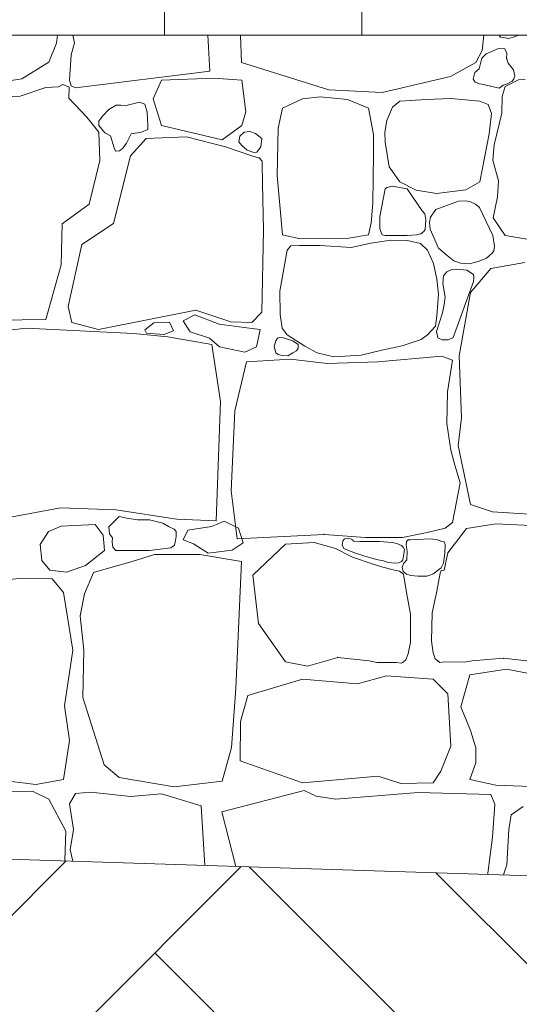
# Model space of a CAD drawing. Header units: millimetres. Extents: x 16408 to 141596, y -21057 to 26364.
# Tile 123 of 138: x 82594 to 83103, y -5567 to -4564. Entities that reach past the tile are written whole.
import ezdxf

# ---------------------------------------------------------------- set-up
doc = ezdxf.new("R2010")
doc.units = ezdxf.units.MM
doc.header["$MEASUREMENT"] = 0
doc.linetypes.add('Wipeout_Contour', pattern=[1000, 0, -1000])
doc.layers.add('0_Nr_pióra__1', color=7, linetype='Continuous', lineweight=13)
doc.layers.add('0_Nr_pióra__101', color=7, linetype='Continuous', lineweight=5, true_color=0xb2b2b2)
doc.layers.add('_elementy3d_Nr_pióra__101', color=7, linetype='Continuous', lineweight=5, true_color=0xb2b2b2)
doc.layers.add('_elementy3d', color=7, linetype='Continuous')

# ---------------------------------------------------------------- blocks, each defined once
blk = doc.blocks.new('*X4')
at = {"layer": '_elementy3d_Nr_pióra__101', "color": 253, "linetype": 'Continuous', "lineweight": 5, "true_color": 0xb2b2b2}
for p, q in [((82631.8, -4588), (82632.8, -4580)), ((82648.3, -4580), (82650, -4587.7)), ((82787.8, -4616.5), (82785.6, -4580)), ((82820, -4607.6), (82818.9, -4580)), ((83066.9, -4580), (83065.2, -4595.4)), ((83082.4, -4580), (83083.8, -4581.8)), ((83083.8, -4581.8), (83086.6, -4582.4)), ((83086.6, -4582.4), (83092.2, -4583.4)), ((83092.2, -4583.4), (83096.7, -4582.1)), ((83096.7, -4582.1), (83102.6, -4580)), ((82623.9, -4607.3), (82631.8, -4588)), ((82650, -4587.7), (82646.5, -4600.1)), ((83081.7, -4593.6), (83076.4, -4595.8)), ((83088.2, -4593.7), (83081.7, -4593.6)), ((83090.3, -4598.6), (83088.2, -4593.7)), ((82646.5, -4600.1), (82645.5, -4615.2)), ((83065.2, -4595.4), (83058.5, -4607.8)), ((83064.7, -4603.4), (83062.2, -4614.2)), ((83069.3, -4599), (83064.7, -4603.4)), ((83076.4, -4595.8), (83069.3, -4599)), ((83090, -4603.4), (83090.3, -4598.6)), ((83091.7, -4608.3), (83090, -4603.4)), ((82596.2, -4624.4), (82623.9, -4607.3)), ((82645.5, -4615.2), (82644.9, -4625.8)), ((82908.9, -4635.5), (82820, -4607.6)), ((83058.5, -4607.8), (83033, -4621.9)), ((83062.2, -4614.2), (83057.5, -4618)), ((83096.9, -4615.2), (83091.7, -4608.3)), ((83098.4, -4621.5), (83096.9, -4615.2)), ((82540.7, -4633.1), (82596.2, -4624.4)), ((82650.9, -4633.6), (82787.8, -4616.5)), ((82792, -4623.8), (82738.6, -4625.8)), ((82820.3, -4625.8), (82792, -4623.8)), ((83033, -4621.9), (82963.2, -4638.2)), ((83057.5, -4618), (83056.1, -4624.7)), ((83056.1, -4624.7), (83058, -4627.8)), ((83102.1, -4625.5), (83088.5, -4632.3)), ((83095.5, -4626.9), (83097.3, -4624.3)), ((83097.3, -4624.3), (83098.4, -4621.5)), ((83109, -4625.1), (83102.1, -4625.5)), ((82620.7, -4633.3), (82594.7, -4642.2)), ((82633.8, -4632.5), (82620.7, -4633.3)), ((82638.2, -4630.2), (82633.8, -4632.5)), ((82644.6, -4632.9), (82638.2, -4630.2)), ((82644.2, -4644), (82644.6, -4632.9)), ((82644.9, -4625.8), (82646.6, -4631.4)), ((82646.6, -4631.4), (82650.9, -4633.6)), ((82738.6, -4625.8), (82730, -4644.8)), ((82824.4, -4658), (82820.3, -4625.8)), ((82963.2, -4638.2), (82908.9, -4635.5)), ((83058, -4627.8), (83059.3, -4628.2)), ((83059.3, -4628.2), (83062, -4629.6)), ((83062, -4629.6), (83064.7, -4629.9)), ((83064.7, -4629.9), (83082.5, -4633.8)), ((83082.5, -4633.8), (83086.4, -4630.9)), ((83088.5, -4632.3), (83085.6, -4642.3)), ((83086.4, -4630.9), (83090, -4629.9)), ((83090, -4629.9), (83095.5, -4626.9)), ((82594.7, -4642.2), (82542.4, -4644)), ((82662.6, -4663.5), (82644.2, -4644)), ((82730, -4644.8), (82738.6, -4671.9)), ((82882, -4644.8), (82861.7, -4654.4)), ((82900.2, -4642.7), (82882, -4644.8)), ((82928, -4645.5), (82900.2, -4642.7)), ((82949.4, -4654.4), (82928, -4645.5)), ((83008.1, -4645.5), (82981.2, -4647.2)), ((83033.4, -4644.6), (83008.1, -4645.5)), ((83062.6, -4647.2), (83033.4, -4644.6)), ((83085.6, -4642.3), (83085.3, -4659.4)), ((82692.4, -4651.2), (82685.1, -4655.8)), ((82697, -4651.1), (82692.4, -4651.2)), ((82702.7, -4651.7), (82697, -4651.1)), ((82716.1, -4648.2), (82702.7, -4651.7)), ((82721.7, -4650.1), (82716.1, -4648.2)), ((82723.9, -4658.4), (82721.7, -4650.1)), ((82861.7, -4654.4), (82857.4, -4674.5)), ((82954.6, -4681.1), (82949.4, -4654.4)), ((82973.7, -4653.1), (82968.2, -4666.7)), ((82981.2, -4647.2), (82973.7, -4653.1)), ((83071.3, -4650.5), (83062.6, -4647.2)), ((83074.5, -4659.7), (83071.3, -4650.5)), ((82674.9, -4678.7), (82662.6, -4663.5)), ((82678.4, -4662.5), (82674.9, -4667.7)), ((82685.1, -4655.8), (82678.4, -4662.5)), ((82724.8, -4672), (82723.9, -4658.4)), ((82820.3, -4671.9), (82824.4, -4658)), ((83072.1, -4680.3), (83074.5, -4659.7)), ((83085.3, -4659.4), (83077.2, -4691.5)), ((82674.9, -4667.7), (82674.9, -4671.9)), ((82674.9, -4671.9), (82680.8, -4679.5)), ((82724.6, -4676.1), (82724.8, -4672)), ((82738.6, -4671.9), (82800.5, -4686.5)), ((82800.5, -4686.5), (82820.3, -4671.9)), ((82857.4, -4674.5), (82856.4, -4723)), ((82968.2, -4666.7), (82966.1, -4678.8)), ((82675.9, -4707.6), (82674.9, -4678.7)), ((82680.8, -4679.5), (82686.8, -4682.5)), ((82686.8, -4682.5), (82690.5, -4694.8)), ((82702.8, -4689.9), (82707.7, -4680.5)), ((82723, -4685.1), (82707.1, -4702.9)), ((82707.7, -4680.5), (82718.3, -4678.7)), ((82718.3, -4678.7), (82724.6, -4676.1)), ((82764.1, -4683.6), (82723, -4685.1)), ((82803.7, -4693.8), (82764.1, -4683.6)), ((82817.2, -4688.6), (82818.2, -4682.8)), ((82818.2, -4682.8), (82822.6, -4678.7)), ((82822.6, -4678.7), (82828.6, -4678)), ((82828.6, -4678), (82834.2, -4680)), ((82834.2, -4680), (82840.8, -4685.1)), ((82840.8, -4685.1), (82839.7, -4693.6)), ((82954.4, -4700.9), (82954.6, -4681.1)), ((82966.1, -4678.8), (82966.3, -4689)), ((83062.6, -4729.2), (83072.1, -4680.3)), ((82690.5, -4694.8), (82691.9, -4698)), ((82695.8, -4697.6), (82699.3, -4694.9)), ((82699.3, -4694.9), (82702.8, -4689.9)), ((82830.5, -4702.9), (82803.7, -4693.8)), ((82820.3, -4692.4), (82817.2, -4688.6)), ((82825.8, -4697), (82820.3, -4692.4)), ((82839.7, -4693.6), (82837.1, -4697.3)), ((82966.3, -4689), (82970.4, -4714.1)), ((83077.2, -4691.5), (83076.1, -4707.2)), ((82707.1, -4702.9), (82689.8, -4771.8)), ((82691.9, -4698), (82695.8, -4697.6)), ((82832.5, -4699.4), (82825.8, -4697)), ((82838.5, -4705.2), (82830.5, -4702.9)), ((82835.5, -4699.1), (82832.5, -4699.4)), ((82837.1, -4697.3), (82835.5, -4699.1)), ((82841.1, -4708.2), (82838.5, -4705.2)), ((82953.7, -4751.1), (82954.4, -4700.9)), ((82664.8, -4752), (82675.9, -4707.6)), ((82841.1, -4710.6), (82841.1, -4708.2)), ((82841.4, -4730.9), (82841.1, -4710.6)), ((82970.4, -4714.1), (82981.2, -4729.2)), ((83076.1, -4707.2), (83081.6, -4728.2)), ((82856.4, -4723), (82861.7, -4783.2)), ((82842.4, -4778.7), (82841.4, -4730.9)), ((82968.2, -4735.1), (82966.3, -4736.4)), ((82973.3, -4733.7), (82968.2, -4735.1)), ((82988.9, -4736.4), (82973.3, -4733.7)), ((82981.2, -4729.2), (82998, -4737.8)), ((83048.6, -4737.5), (83062.6, -4729.2)), ((83081.6, -4728.2), (83080.7, -4744.6)), ((82966.3, -4736.4), (82961, -4764.8)), ((82999.5, -4752.4), (82988.9, -4736.4)), ((82998, -4737.8), (83018.5, -4741.1)), ((83018.5, -4741.1), (83048.6, -4737.5)), ((83080.7, -4744.6), (83076.4, -4766.1)), ((82637.3, -4772.3), (82664.8, -4752)), ((82952.2, -4771.2), (82953.7, -4751.1)), ((83004.1, -4758.9), (82999.5, -4752.4)), ((83040.9, -4749), (83017.9, -4757.4)), ((83048.5, -4748.7), (83040.9, -4749)), ((83053.3, -4749.8), (83048.5, -4748.7)), ((83058.4, -4752), (83053.3, -4749.8)), ((83062.5, -4755.4), (83058.4, -4752)), ((83076, -4784), (83062.5, -4755.4)), ((82961, -4764.8), (82960.8, -4776.9)), ((83006.9, -4762), (83004.1, -4758.9)), ((83007.8, -4768), (83006.9, -4762)), ((83012.6, -4765.5), (83011.4, -4770.9)), ((83017.9, -4757.4), (83012.6, -4765.5)), ((82636.3, -4814.1), (82637.3, -4772.3)), ((82689.8, -4771.8), (82657.6, -4793.3)), ((82949.4, -4783.2), (82952.2, -4771.2)), ((83007, -4777.8), (83007.8, -4768)), ((83011.4, -4770.9), (83012.3, -4777.6)), ((83076.4, -4766.1), (83088.5, -4783.9)), ((82840.9, -4862.2), (82842.4, -4778.7)), ((82861.7, -4783.2), (82879.9, -4787.3)), ((82929.5, -4786.9), (82949.4, -4783.2)), ((82960.8, -4776.9), (82962.3, -4781.1)), ((82962.3, -4781.1), (82963.3, -4783.5)), ((82963.3, -4783.5), (82966.3, -4784)), ((82966.3, -4784), (82988.9, -4784)), ((82988.9, -4784), (82998.2, -4783.2)), ((82998.2, -4783.2), (83002.6, -4782.2)), ((83002.6, -4782.2), (83005.8, -4779.8)), ((83005.8, -4779.8), (83007, -4777.8)), ((83012.3, -4777.6), (83020.6, -4796.8)), ((83077.7, -4794.9), (83076, -4784)), ((83088.5, -4783.9), (83192.5, -4801.6)), ((82657.6, -4793.3), (82643.5, -4856.5)), ((82870.2, -4794.7), (82866.4, -4798.9)), ((82879.2, -4794.4), (82870.2, -4794.7)), ((82900, -4794.1), (82879.2, -4794.4)), ((82879.9, -4787.3), (82905.4, -4787)), ((82931.8, -4796.1), (82900, -4794.1)), ((82905.4, -4787), (82929.5, -4786.9)), ((82951.8, -4791.7), (82931.8, -4796.1)), ((82972.2, -4788.9), (82951.8, -4791.7)), ((82989.2, -4789.2), (82972.2, -4788.9)), ((83002.4, -4792.1), (82989.2, -4789.2)), ((83009.6, -4798.9), (83002.4, -4792.1)), ((83077.1, -4799.6), (83077.7, -4794.9)), ((82866.4, -4798.9), (82859.1, -4840.8)), ((83015.4, -4812.6), (83009.6, -4798.9)), ((83020.6, -4796.8), (83029.5, -4804.4)), ((83029.5, -4804.4), (83036.4, -4809.8)), ((83069.4, -4807.2), (83075.4, -4802.2)), ((83075.4, -4802.2), (83077.1, -4799.6)), ((82620.7, -4869.6), (82636.3, -4814.1)), ((83018.8, -4828.6), (83015.4, -4812.6)), ((83036.4, -4809.8), (83043.2, -4812.3)), ((83043.2, -4812.3), (83047.4, -4812.6)), ((83047.4, -4812.6), (83054.6, -4812.1)), ((83054.6, -4812.1), (83062.2, -4810.3)), ((83062.2, -4810.3), (83069.4, -4807.2)), ((83108.6, -4811.4), (83073.9, -4817.8)), ((83025.9, -4825.3), (83025.2, -4833)), ((83029, -4821), (83025.9, -4825.3)), ((83034.3, -4818.8), (83029, -4821)), ((83039, -4818.2), (83034.3, -4818.8)), ((83049.6, -4819.4), (83039, -4818.2)), ((83056.4, -4823.8), (83049.6, -4819.4)), ((83073.9, -4817.8), (83053.3, -4842.1)), ((83056.7, -4826.7), (83056.4, -4823.8)), ((83020.7, -4843.8), (83018.8, -4828.6)), ((83025.2, -4833), (83027.5, -4847)), ((83035.5, -4887.9), (83056.3, -4830.9)), ((83056.3, -4830.9), (83056.7, -4826.7)), ((82859.1, -4840.8), (82859.5, -4864.6)), ((83019.1, -4865.9), (83020.7, -4843.8)), ((83053.3, -4842.1), (83041.7, -4906.5)), ((83026.4, -4854.4), (83024.8, -4863)), ((83027.5, -4847), (83026.4, -4854.4)), ((82643.5, -4856.5), (82647.2, -4872.6)), ((82674.4, -4880), (82773.5, -4860.2)), ((82772.6, -4864.9), (82760.5, -4871.1)), ((82797.3, -4874.4), (82772.6, -4864.9)), ((82773.5, -4860.2), (82809.2, -4872.1)), ((82830.5, -4872.6), (82840.9, -4862.2)), ((82859.5, -4864.6), (82861.5, -4878.5)), ((83017.5, -4876.4), (83019.1, -4865.9)), ((83024.8, -4863), (83018.7, -4881.8)), ((82494.6, -4871.6), (82620.7, -4869.6)), ((82647.2, -4872.6), (82674.4, -4880)), ((82721.7, -4880.2), (82730.8, -4872.9)), ((82730.8, -4872.9), (82746.7, -4872.3)), ((82746.7, -4872.3), (82750.8, -4881.1)), ((82760.5, -4871.1), (82767.6, -4882.3)), ((82822.7, -4877.9), (82797.3, -4874.4)), ((82809.2, -4872.1), (82830.5, -4872.6)), ((82600.9, -4878.5), (82539.7, -4885.7)), ((82710.1, -4884), (82600.9, -4878.5)), ((82745, -4887.2), (82710.1, -4884)), ((82723.2, -4883.5), (82721.7, -4880.2)), ((82741.1, -4885), (82723.2, -4883.5)), ((82750.8, -4881.1), (82741.1, -4885)), ((82767.6, -4882.3), (82787.3, -4888.8)), ((82839.1, -4879.7), (82822.7, -4877.9)), ((82835.3, -4897.6), (82839.1, -4879.7)), ((82861.5, -4878.5), (82866.4, -4885.4)), ((82866.4, -4885.4), (82884.7, -4896.9)), ((83003, -4890.1), (83009.6, -4885.4)), ((83009.6, -4885.4), (83017.5, -4876.4)), ((83018.7, -4881.8), (83020.1, -4888.2)), ((82789.8, -4895.1), (82745, -4887.2)), ((82787.3, -4888.8), (82797.6, -4897.6)), ((82798.8, -4953.3), (82789.8, -4895.1)), ((82854.9, -4891.5), (82853.2, -4897.1)), ((82856.6, -4888.5), (82854.9, -4891.5)), ((82860.6, -4887.8), (82856.6, -4888.5)), ((82872.3, -4891.5), (82860.6, -4887.8)), ((82877.9, -4895.2), (82872.3, -4891.5)), ((82877.6, -4898.8), (82877.9, -4895.2)), ((82983.5, -4896.4), (83003, -4890.1)), ((83020.1, -4888.2), (83024.4, -4890.5)), ((83024.4, -4890.5), (83030.5, -4890.2)), ((83030.5, -4890.2), (83035.5, -4887.9)), ((82797.6, -4897.6), (82823.5, -4902.9)), ((82823.5, -4902.9), (82835.3, -4897.6)), ((82853.2, -4897.1), (82854.9, -4903.7)), ((82854.9, -4903.7), (82857.3, -4905.4)), ((82857.3, -4905.4), (82861.3, -4906.3)), ((82861.3, -4906.3), (82867.2, -4906.6)), ((82867.2, -4906.6), (82872.3, -4903.7)), ((82872.3, -4903.7), (82876, -4901.5)), ((82876, -4901.5), (82877.6, -4898.8)), ((82884.7, -4896.9), (82897, -4903.7)), ((82897, -4903.7), (82914.1, -4907.6)), ((82914.1, -4907.6), (82942, -4906.1)), ((82942, -4906.1), (82962.9, -4900.9)), ((82962.9, -4900.9), (82983.5, -4896.4)), ((82825.1, -4912.9), (82813.4, -4962.7)), ((82869.9, -4910.2), (82825.1, -4912.9)), ((82907.2, -4914.4), (82869.9, -4910.2)), ((82958.8, -4912.7), (82907.2, -4914.4)), ((83024, -4907), (82958.8, -4912.7)), ((83034.9, -4911.1), (83024, -4907)), ((83029.8, -4943.2), (83034.9, -4911.1)), ((83041.7, -4906.5), (83044.2, -4969.7)), ((83029.3, -4975.7), (83029.8, -4943.2)), ((82794.1, -5074.9), (82798.8, -4953.3)), ((82813.4, -4962.7), (82809.5, -5044.1)), ((83033.1, -5002.9), (83029.3, -4975.7)), ((83044.2, -4969.7), (83040.7, -4998.2)), ((83037.3, -5018.1), (83033.1, -5002.9)), ((83040.7, -4998.2), (83053.3, -5058.1)), ((83042.6, -5036.1), (83037.3, -5018.1)), ((83034.9, -5076.4), (83042.6, -5036.1)), ((82809.5, -5044.1), (82815.5, -5093.1)), ((82579.3, -5072), (82635.8, -5061.6)), ((82635.8, -5061.6), (82692, -5063.5)), ((82692, -5063.5), (82754.2, -5073)), ((83053.3, -5058.1), (83075.6, -5065.8)), ((83075.6, -5065.8), (83113.3, -5068)), ((82692, -5073.7), (82685.1, -5080.9)), ((82695.6, -5070.3), (82692, -5073.7)), ((82703.4, -5072.1), (82695.6, -5070.3)), ((82714.1, -5073.9), (82703.4, -5072.1)), ((82726.2, -5073.7), (82714.1, -5073.9)), ((82739.9, -5077.3), (82726.2, -5073.7)), ((82754.2, -5073), (82794.1, -5074.9)), ((82789.5, -5080.6), (82802.5, -5075.2)), ((82802.5, -5075.2), (82816.9, -5082.4)), ((83027.3, -5082.4), (83034.9, -5076.4)), ((82623.4, -5085.6), (82615.1, -5099)), ((82636.3, -5080.1), (82623.4, -5085.6)), ((82671, -5078.7), (82636.3, -5080.1)), ((82679.1, -5089.3), (82671, -5078.7)), ((82685.1, -5080.9), (82685.7, -5088)), ((82745.8, -5080.6), (82739.9, -5077.3)), ((82751.4, -5083.3), (82745.8, -5080.6)), ((82753.5, -5085.6), (82751.4, -5083.3)), ((82753.5, -5090.8), (82753.5, -5085.6)), ((82760.6, -5094), (82765.3, -5084.2)), ((82765.3, -5084.2), (82789.5, -5080.6)), ((82816.9, -5082.4), (82821.6, -5097.2)), ((82984.1, -5091.8), (83009.1, -5086.8)), ((83009.1, -5086.8), (83027.3, -5082.4)), ((83030.2, -5107.3), (83049.1, -5082.6)), ((83049.1, -5082.6), (83079.1, -5077.9)), ((83079.1, -5077.9), (83122.2, -5079.9)), ((82680.5, -5104.9), (82679.1, -5089.3)), ((82685.7, -5088), (82688.6, -5092.1)), ((82688.6, -5092.1), (82688.5, -5096.5)), ((82688.5, -5096.5), (82689, -5101.6)), ((82751.9, -5099.6), (82753, -5094.7)), ((82753, -5094.7), (82753.5, -5090.8)), ((82771, -5098.3), (82760.6, -5094)), ((82815.5, -5093.1), (82904.2, -5088.6)), ((82894.1, -5097), (82864.9, -5098.6)), ((82915.9, -5102.9), (82894.1, -5097)), ((82904.2, -5088.6), (82946.4, -5091.8)), ((82923.2, -5095.1), (82922.6, -5099.1)), ((82925, -5093.1), (82923.2, -5095.1)), ((82928.6, -5092.8), (82925, -5093.1)), ((82931.2, -5093.3), (82928.6, -5092.8)), ((82933.1, -5094.2), (82931.2, -5093.3)), ((82934.2, -5095.4), (82933.1, -5094.2)), ((82940.6, -5095.9), (82934.2, -5095.4)), ((82960.5, -5095.8), (82940.6, -5095.9)), ((82946.4, -5091.8), (82984.1, -5091.8)), ((82973.3, -5097), (82960.5, -5095.8)), ((82978.3, -5097.8), (82973.3, -5097)), ((82988, -5095.8), (82987.8, -5099.6)), ((82989.8, -5094), (82988, -5095.8)), ((82992.1, -5094.3), (82989.8, -5094)), ((83000, -5093.7), (82992.1, -5094.3)), ((83011.2, -5093.2), (83000, -5093.7)), ((83018.5, -5093.9), (83011.2, -5093.2)), ((83024, -5095.8), (83018.5, -5093.9)), ((83026.4, -5096.2), (83024, -5095.8)), ((83027.6, -5098.8), (83026.4, -5096.2)), ((82615.1, -5099), (82616.7, -5115.1)), ((82661.3, -5120.3), (82680.5, -5104.9)), ((82689, -5101.6), (82692, -5104.9)), ((82692, -5104.9), (82726.2, -5104.9)), ((82726.2, -5104.9), (82748, -5102.2)), ((82748, -5102.2), (82751.9, -5099.6)), ((82786.2, -5107.7), (82771, -5098.3)), ((82810.4, -5104.8), (82786.2, -5107.7)), ((82821.6, -5097.2), (82810.4, -5104.8)), ((82864.9, -5098.6), (82831.6, -5130.3)), ((82933, -5111.7), (82915.9, -5102.9)), ((82922.6, -5099.1), (82924.3, -5102.9)), ((82924.3, -5102.9), (82935, -5107.4)), ((82982.9, -5100), (82978.3, -5097.8)), ((82984.8, -5101.7), (82982.9, -5100)), ((82985.9, -5103.9), (82984.8, -5101.7)), ((82985.4, -5109), (82985.6, -5106.4)), ((82985.6, -5106.4), (82985.9, -5103.9)), ((82987.8, -5099.6), (82988.9, -5105.7)), ((82988.9, -5105.7), (82988.3, -5114.6)), ((83027.2, -5107.8), (83027.6, -5098.8)), ((82616.7, -5115.1), (82624.7, -5125.2)), ((82708.6, -5116.1), (82684.6, -5123)), ((82731.4, -5109.1), (82708.6, -5116.1)), ((82754.4, -5109.1), (82731.4, -5109.1)), ((82777.5, -5109.1), (82754.4, -5109.1)), ((82820.1, -5116.2), (82777.5, -5109.1)), ((82814.4, -5245.8), (82820.1, -5116.2)), ((82953, -5118.5), (82933, -5111.7)), ((82935, -5107.4), (82950.1, -5112.2)), ((82950.1, -5112.2), (82959.1, -5114.6)), ((82959.1, -5114.6), (82964.8, -5115.6)), ((82964.8, -5115.6), (82969.4, -5117.1)), ((82980.3, -5117.5), (82982.9, -5116.3)), ((82982.9, -5116.3), (82984.2, -5114.7)), ((82984.2, -5114.7), (82984.7, -5112.4)), ((82984.7, -5112.4), (82985.4, -5109)), ((82988.3, -5114.6), (82985.4, -5118.1)), ((83025.6, -5117.8), (83027.2, -5107.8)), ((83026.4, -5125.2), (83030.2, -5107.3)), ((82624.7, -5125.2), (82641.7, -5127)), ((82641.7, -5127), (82661.3, -5120.3)), ((82684.6, -5123), (82669.2, -5127.6)), ((82964, -5121.9), (82953, -5118.5)), ((82975.9, -5125), (82964, -5121.9)), ((82969.4, -5117.1), (82976.9, -5117.8)), ((82980.9, -5126), (82975.9, -5125)), ((82976.9, -5117.8), (82980.3, -5117.5)), ((82984.9, -5129.3), (82980.9, -5126)), ((82985.4, -5118.1), (82983.8, -5122)), ((82983.8, -5122), (82984.6, -5126.3)), ((82984.6, -5126.3), (82988, -5129.3)), ((83014.8, -5129.3), (83023.2, -5122.7)), ((83022.4, -5128.3), (83023.4, -5125.5)), ((83023.2, -5122.7), (83025.6, -5117.8)), ((83023.4, -5125.5), (83026.4, -5125.2)), ((82596.4, -5133.4), (82529.1, -5140.8)), ((82627.4, -5133.9), (82596.4, -5133.4)), ((82638.8, -5147.7), (82627.4, -5133.9)), ((82669.2, -5127.6), (82660.2, -5149.1)), ((82831.6, -5130.3), (82837.5, -5179.3)), ((82988, -5147.7), (82984.9, -5129.3)), ((82988, -5129.3), (82992.4, -5130.6)), ((82992.4, -5130.6), (82999.5, -5131.3)), ((82999.5, -5131.3), (83008.7, -5131.1)), ((83008.7, -5131.1), (83014.8, -5129.3)), ((83018.8, -5146.6), (83022.4, -5128.3)), ((83014.2, -5168.6), (83018.8, -5146.6)), ((82648.4, -5206.7), (82638.8, -5147.7)), ((82660.2, -5149.1), (82655.6, -5171.7)), ((82992, -5169.8), (82988, -5147.7)), ((82655.6, -5171.7), (82659.5, -5206.5)), ((82992, -5198.6), (82992, -5169.8)), ((83013.4, -5197.5), (83014.2, -5168.6)), ((82837.5, -5179.3), (82864.9, -5218.6)), ((82639.8, -5263.2), (82648.4, -5206.7)), ((82659.5, -5206.5), (82658.6, -5255)), ((82989.9, -5210.3), (82992, -5198.6)), ((83015.2, -5209.2), (83013.4, -5197.5)), ((82887.1, -5222.8), (82918, -5214)), ((82918, -5214), (82949.9, -5217.5)), ((82984.9, -5218.6), (82987.5, -5216.6)), ((82987.5, -5216.6), (82989.9, -5210.3)), ((83017.4, -5215.5), (83015.2, -5209.2)), ((83019.9, -5217.6), (83017.4, -5215.5)), ((83086.9, -5214.8), (83054.9, -5217.5)), ((83139.9, -5220.9), (83086.9, -5214.8)), ((82864.9, -5218.6), (82887.1, -5222.8)), ((82949.9, -5217.5), (82957.9, -5219)), ((82957.9, -5219), (82977.8, -5219.3)), ((82977.8, -5219.3), (82982.9, -5219.9)), ((82982.9, -5219.9), (82984.9, -5218.6)), ((83021.9, -5219), (83019.9, -5217.6)), ((83027, -5218.5), (83021.9, -5219)), ((83046.9, -5218.7), (83027, -5218.5)), ((83054.9, -5217.5), (83046.9, -5218.7)), ((83052.6, -5231.7), (83090, -5225.8)), ((83090, -5225.8), (83143.5, -5236.2)), ((82882.1, -5236.2), (82826.6, -5252.8)), ((82938.2, -5240.9), (82882.1, -5236.2)), ((82967.6, -5232.7), (82938.2, -5240.9)), ((83015.2, -5236.2), (82967.6, -5232.7)), ((83030, -5251), (83015.2, -5236.2)), ((83043.4, -5264.4), (83052.6, -5231.7)), ((82809.7, -5305.9), (82814.4, -5245.8)), ((82658.6, -5255), (82680.1, -5323.6)), ((82826.6, -5252.8), (82819.1, -5279.2)), ((83033.3, -5304.3), (83030, -5251)), ((82645, -5298.6), (82639.8, -5263.2)), ((83053.3, -5288.4), (83043.4, -5264.4)), ((82819.1, -5279.2), (82818.6, -5319.5)), ((83058.5, -5306), (83053.3, -5288.4)), ((82638.8, -5338.5), (82645, -5298.6)), ((82800.3, -5340), (82809.7, -5305.9)), ((83023.1, -5329.8), (83033.3, -5304.3)), ((83058.8, -5321.4), (83058.5, -5306)), ((82680.1, -5323.6), (82695.5, -5336.5)), ((82818.6, -5319.5), (82882.1, -5341.7)), ((83052.6, -5338.5), (83058.8, -5321.4)), ((82521.9, -5332.8), (82610.5, -5343.4)), ((82695.5, -5336.5), (82751.5, -5345.9)), ((82882.1, -5341.7), (82959.2, -5335)), ((82959.2, -5335), (82982.2, -5342.4)), ((83015.2, -5341.7), (83023.1, -5329.8)), ((82610.5, -5343.4), (82638.8, -5338.5)), ((82751.5, -5345.9), (82800.3, -5340)), ((82982.2, -5342.4), (83015.2, -5341.7)), ((83079.1, -5344.2), (83052.6, -5338.5)), ((83123.4, -5345.9), (83079.1, -5344.2)), ((82607.3, -5350.4), (82517.7, -5352.6)), ((82623.9, -5358.3), (82607.3, -5350.4)), ((82650.9, -5352.8), (82644.9, -5363.3)), ((82666.5, -5351.3), (82650.9, -5352.8)), ((82706.9, -5355.6), (82666.5, -5351.3)), ((82738.6, -5353.1), (82706.9, -5355.6)), ((82779.1, -5365.2), (82738.6, -5353.1)), ((82800, -5371.5), (82883.9, -5349.6)), ((82883.9, -5349.6), (82896.1, -5355.3)), ((82896.1, -5355.3), (82916.1, -5358.3)), ((82916.1, -5358.3), (83000, -5351.6)), ((83000, -5351.6), (83074.1, -5353.8)), ((83074.1, -5353.8), (83078, -5363.7)), ((82641, -5391), (82623.9, -5358.3)), ((82644.9, -5363.3), (82648.9, -5389.4)), ((82782.8, -5426), (82779.1, -5365.2)), ((83078, -5363.7), (83075.8, -5397.2)), ((83107, -5366), (83094.7, -5374.4)), ((82814.1, -5427), (82800, -5371.5)), ((83094.7, -5374.4), (83092.2, -5389.5)), ((82640.3, -5420.7), (82641, -5391)), ((82648.9, -5389.4), (82645.6, -5409.9)), ((83075.8, -5397.2), (83070.9, -5433.8)), ((83092.2, -5389.5), (83090.2, -5425.4)), ((82645.6, -5409.9), (82648.3, -5421.7)), ((82640.2, -5421.4), (82640.3, -5420.7)), ((83090.2, -5425.4), (83086.9, -5435.7)), ((83070.9, -5433.8), (83070.7, -5435.1))]:
    blk.add_line(p, q, dxfattribs=at)
for p in [(83090, -4603.4), (82838.5, -4705.2), (82904.2, -5088.6), (82918, -5214), (83086.9, -5214.8), (82984.9, -5218.6), (82984.9, -5218.6), (83019.9, -5217.6), (83019.9, -5217.6)]:
    blk.add_point(p, dxfattribs=at)
blk = doc.blocks.new('Wypełnienie_2_1', base_point=(0, 0))
at = {"color": 254, "linetype": 'Wipeout_Contour', "lineweight": 0, "ltscale": 1023619.489982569}
blk.add_wipeout([(80843.9, -4580), (80843.9, -5380), (81664.8, -5390.3), (85145.1, -5501.4), (88568.8, -5541.9), (88568.8, -2730), (87198.9, -2730), (87198.9, -3330), (86098.9, -3330), (86098.9, -4019.8), (85013.8, -4019.8), (85013.8, -4580)], dxfattribs=at).dxf.layer = '_elementy3d'
at = {"layer": '_elementy3d_Nr_pióra__101', "color": 253, "linetype": 'Continuous', "lineweight": 5, "true_color": 0xb2b2b2, "flags": 128}
blk.add_lwpolyline([(80843.9, -4580), (80843.9, -5380), (81664.8, -5390.3), (85145.1, -5501.4), (88568.8, -5541.9), (88568.8, -2730), (87198.9, -2730), (87198.9, -3330), (86098.9, -3330), (86098.9, -4019.8), (85013.8, -4019.8), (85013.8, -4580)], close=True, dxfattribs=at)
at = {"layer": '_elementy3d_Nr_pióra__101', "color": 253, "linetype": 'Continuous', "lineweight": 5, "true_color": 0xb2b2b2}
blk.add_blockref('*X4', (0, 0), dxfattribs=at)

msp = doc.modelspace()

# ---------------------------------------------------------------- block references
at = {"layer": '_elementy3d_Nr_pióra__101', "color": 253, "linetype": 'Continuous', "lineweight": 5, "true_color": 0xb2b2b2}
msp.add_blockref('Wypełnienie_2_1', (0, 0), dxfattribs=at)

# ---------------------------------------------------------------- next in the draw order: hatches: boundary and pattern name
at = {"layer": '0_Nr_pióra__101', "linetype": 'Continuous', "lineweight": 5, "true_color": 0xb2b2b2}
h = msp.add_hatch(dxfattribs=at)
h.set_pattern_fill('Cegła___wiązanie_pospoli_05', color=253, style=0, pattern_type=2)
h.set_pattern_definition([(0, (82942.56, -3664.98), (0, 67), []), (90, (82942.56, -3664.98), (-201, 0), [67, -67]), (90, (83043.06, -3597.98), (-201, 0), [67, -201, 67, -67]), (90, (82992.81, -3463.98), (-100.5, 0), [67, -335])])
h.paths.add_polyline_path([(80880.9, -4580), (85004.3, -4580), (84868.3, -4484.8), (84864, -4484.8), (84864, -4481.8), (84618.3, -4309.8), (84614, -4309.8), (84614, -4306.8), (84368.3, -4134.8), (84364, -4134.8), (84364, -4131.8), (84129, -3967.3), (84129, -3959.8), (84114, -3959.8), (84114, -3957.3), (82684.6, -3957.3), (82624.6, -3957.3), (82624.6, -3937.5), (82641.5, -3937.5), (82641.5, -3767.1), (82624.6, -3767.1), (82624.6, -3742.3), (82639.6, -3742.3), (82639.6, -2750), (82384.6, -2750), (82384.6, -2750), (82384.6, -3680), (82077, -3680), (82077, -3780), (81921.3, -3780), (81921.3, -3880), (81776.4, -3880), (81776.4, -3980), (81624.5, -3980), (81624.5, -4080), (81470.2, -4080), (81470.2, -4180), (81325.8, -4180), (81325.8, -4280), (81167.6, -4280), (81167.6, -4380), (81012.5, -4380), (81012.5, -4480), (80880.9, -4480)])

# ---------------------------------------------------------------- next in the draw order: wipeouts: each hides what was drawn before it
at = {"color": 254, "linetype": 'Wipeout_Contour', "lineweight": 0, "ltscale": 1011959.782160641}
msp.add_wipeout([(88568.8, -5541.9), (86379, -5507.8), (86379, -6056.4), (86134.7, -6056.4), (86134.7, -5506.4), (85083.2, -5499.4), (81659.8, -5390.1), (80854.6, -5380), (80560.9, -5380), (79643.9, -5325.8), (79643.9, -6533.6), (88568.8, -6533.6)], dxfattribs=at)

# ---------------------------------------------------------------- next in the draw order: hatches: boundary and pattern name
at = {"layer": '0_Nr_pióra__101', "linetype": 'Continuous', "lineweight": 5, "true_color": 0xb2b2b2}
h = msp.add_hatch(dxfattribs=at)
h.set_pattern_fill('Grunt_0001', color=253, style=0, pattern_type=2)
h.set_pattern_definition([(45, (0, 0), (-275.7716, 275.7716), []), (45, (-91.9, 91.9), (-551.543, 551.543), []), (45, (-183.85, 183.85), (-551.543, 551.543), []), (135, (-275.77, 275.77), (91.92388, 91.92388), [390, -390])])
h.paths.add_polyline_path([(88568.8, -5541.9), (86379, -5507.8), (86379, -6056.4), (86134.7, -6056.4), (86134.7, -5506.4), (85083.2, -5499.4), (81659.8, -5390.1), (80854.6, -5380), (80560.9, -5380), (79643.9, -5325.8), (79643.9, -6533.6), (88568.8, -6533.6)])

# ---------------------------------------------------------------- next in the draw order: linework, layer by layer
at = {"layer": '0_Nr_pióra__1', "color": 7, "linetype": 'Continuous', "lineweight": 13}
msp.add_line((81659.8, -5390.1), (85114.3, -5500.4), dxfattribs=at)

doc.saveas('drawing.dxf')
